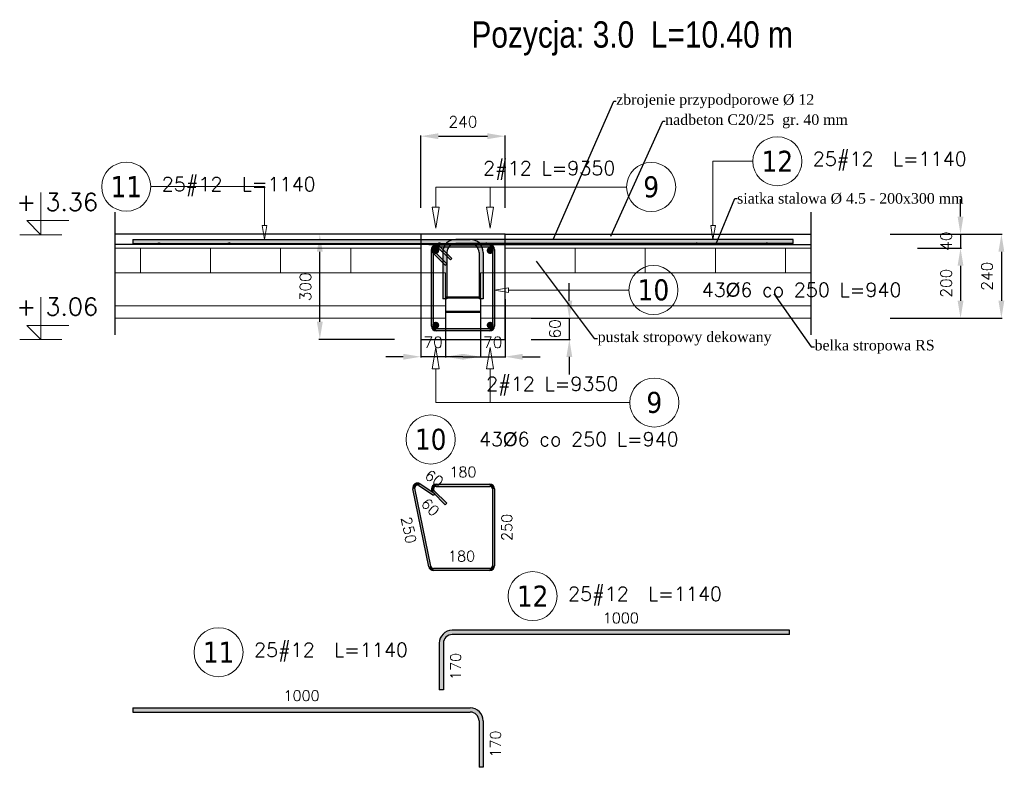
# Model space of a CAD drawing. Header units: millimetres. Extents: x 30042 to 52526, y 144 to 6858.
# Tile 26 of 28: x 47282 to 50090, y 923 to 3056. Entities that reach past the tile are written whole.
import ezdxf
from ezdxf import colors
from ezdxf.entities.mleader import LeaderData, LeaderLine
from ezdxf.enums import TextEntityAlignment as Align
from ezdxf.math import Vec2, Vec3

# ---------------------------------------------------------------- set-up
doc = ezdxf.new("R2010")
doc.units = ezdxf.units.MM
doc.header["$LTSCALE"] = 100
for name, color, linetype in [('AutoCAD_Structural_Detailing_deskowanie', 2, 'Continuous'), ('AutoCAD_Structural_Detailing_kształt pręta', 7, 'Continuous'), ('AutoCAD_Structural_Detailing_opis kształtu pręta', 7, 'Continuous'), ('AutoCAD_Structural_Detailing_opis rozkładu', 7, 'Continuous'), ('AutoCAD_Structural_Detailing_pręt wyrzucony', 7, 'Continuous'), ('AutoCAD_Structural_Detailing_pręty punktowe', 7, 'Continuous'), ('AutoCAD_Structural_Detailing_symbole graficzne', 7, 'Continuous'), ('opisy', 7, 'Continuous')]:
    doc.layers.add(name, color=color, linetype=linetype)
doc.styles.add('BIKWYM', font='bikromsw.shx', dxfattribs={"width": 0.85})
doc.styles.get("Standard").update_dxf_attribs({"font": 'arial.ttf'})
doc.styles.add('style1', font='simplex.shx')
doc.styles.add('STYLE3', font='tahoma.ttf')
doc.dimstyles.new('RBCT DIM 20', dxfattribs={"dimtxt": 32, "dimasz": 50, "dimexe": 2.5, "dimexo": 75, "dimgap": 25, "dimtad": 1, "dimdec": 0, "dimzin": 1, "dimtxsty": 'style1', "dimcen": 50, "dimclrd": 8, "dimclre": 8, "dimclrt": 2, "dimadec": 0, "dimazin": 0, "dimtfac": 1, "dimtdec": 0, "dimtmove": 0, "dimatfit": 3, "dimfxl": 1, "dimarcsym": 0})

# ---------------------------------------------------------------- blocks, each defined once
blk = doc.blocks.new('*D554')
at = {"layer": 'AutoCAD_Structural_Detailing_deskowanie', "color": 8, "lineweight": -2, "transparency": 16777216}
for p, q in [((48426, 2518.8), (48426, 2725.8)), ((48666, 2518.8), (48666, 2725.8)), ((48476, 2723.3), (48616, 2723.3))]:
    blk.add_line(p, q, dxfattribs=at)
at = {"layer": 'AutoCAD_Structural_Detailing_deskowanie', "color": 8, "transparency": 16777216}
for points in [[(48476, 2731.7), (48476, 2715), (48426, 2723.3)], [(48616, 2731.7), (48616, 2715), (48666, 2723.3)]]:
    blk.add_solid(points, dxfattribs=at)
at = {"layer": 'Defpoints', "color": 0, "transparency": 16777216}
for p in [(48666, 2723.3), (48426, 2443.8), (48666, 2443.8)]:
    blk.add_point(p, dxfattribs=at)
at = {"layer": 'AutoCAD_Structural_Detailing_deskowanie', "color": 2, "transparency": 16777216, "insert": (48546, 2764.3), "char_height": 32, "attachment_point": 5, "style": 'style1'}
blk.add_mtext('240', dxfattribs=at)
blk = doc.blocks.new('*D555')
at = {"layer": 'AutoCAD_Structural_Detailing_deskowanie', "color": 8, "lineweight": -2, "transparency": 16777216}
for p, q in [((48351, 2443.8), (48135.3, 2443.8)), ((48137.8, 2193.8), (48137.8, 2393.8)), ((48351, 2143.8), (48135.3, 2143.8))]:
    blk.add_line(p, q, dxfattribs=at)
at = {"layer": 'AutoCAD_Structural_Detailing_deskowanie', "color": 8, "transparency": 16777216}
for points in [[(48129.5, 2393.8), (48146.2, 2393.8), (48137.8, 2443.8)], [(48129.5, 2193.8), (48146.2, 2193.8), (48137.8, 2143.8)]]:
    blk.add_solid(points, dxfattribs=at)
at = {"layer": 'Defpoints', "color": 0, "transparency": 16777216}
for p in [(48137.8, 2443.8), (48426, 2443.8), (48426, 2143.8)]:
    blk.add_point(p, dxfattribs=at)
at = {"layer": 'AutoCAD_Structural_Detailing_deskowanie', "color": 2, "transparency": 16777216, "insert": (48096.8, 2293.8), "char_height": 32, "attachment_point": 5, "rotation": 90, "style": 'style1'}
blk.add_mtext('300', dxfattribs=at)
blk = doc.blocks.new('*D556')
at = {"layer": 'AutoCAD_Structural_Detailing_deskowanie', "color": 8, "lineweight": -2, "transparency": 16777216}
for p, q in [((49764.7, 2443.8), (50084.1, 2443.8)), ((50081.6, 2393.8), (50081.6, 2254)), ((49764.7, 2204), (50084.1, 2204))]:
    blk.add_line(p, q, dxfattribs=at)
at = {"layer": 'AutoCAD_Structural_Detailing_deskowanie', "color": 8, "transparency": 16777216}
for points in [[(50073.2, 2393.8), (50089.9, 2393.8), (50081.6, 2443.8)], [(50073.2, 2254), (50089.9, 2254), (50081.6, 2204)]]:
    blk.add_solid(points, dxfattribs=at)
at = {"layer": 'Defpoints', "color": 0, "transparency": 16777216}
for p in [(49689.7, 2443.8), (49689.7, 2204), (50081.6, 2204)]:
    blk.add_point(p, dxfattribs=at)
at = {"layer": 'AutoCAD_Structural_Detailing_deskowanie', "color": 2, "transparency": 16777216, "insert": (50040.6, 2323.9), "char_height": 32, "attachment_point": 5, "rotation": 90, "style": 'style1'}
blk.add_mtext('240', dxfattribs=at)
blk = doc.blocks.new('*D557')
at = {"layer": 'AutoCAD_Structural_Detailing_deskowanie', "color": 8, "lineweight": -2, "transparency": 16777216}
for p, q in [((49965.1, 2493.8), (49965.1, 2543.8)), ((49842.6, 2443.8), (49967.6, 2443.8)), ((49965.1, 2443.8), (49965.1, 2404)), ((49842.6, 2404), (49967.6, 2404)), ((49965.1, 2354), (49965.1, 2304))]:
    blk.add_line(p, q, dxfattribs=at)
at = {"layer": 'AutoCAD_Structural_Detailing_deskowanie', "color": 8, "transparency": 16777216}
for points in [[(49956.7, 2493.8), (49973.4, 2493.8), (49965.1, 2443.8)], [(49956.7, 2354), (49973.4, 2354), (49965.1, 2404)]]:
    blk.add_solid(points, dxfattribs=at)
at = {"layer": 'Defpoints', "color": 0, "transparency": 16777216}
for p in [(49767.6, 2443.8), (49767.6, 2404), (49965.1, 2404)]:
    blk.add_point(p, dxfattribs=at)
at = {"layer": 'AutoCAD_Structural_Detailing_deskowanie', "color": 2, "transparency": 16777216, "insert": (49924.1, 2423.9), "char_height": 32, "attachment_point": 5, "rotation": 90, "style": 'style1'}
blk.add_mtext('40', dxfattribs=at)
blk = doc.blocks.new('*D558')
at = {"layer": 'AutoCAD_Structural_Detailing_deskowanie', "color": 8, "lineweight": -2, "transparency": 16777216}
for p, q in [((49842.6, 2404), (49967.6, 2404)), ((49965.1, 2354), (49965.1, 2254)), ((49842.6, 2204), (49967.6, 2204))]:
    blk.add_line(p, q, dxfattribs=at)
at = {"layer": 'AutoCAD_Structural_Detailing_deskowanie', "color": 8, "transparency": 16777216}
for points in [[(49956.7, 2354), (49973.4, 2354), (49965.1, 2404)], [(49956.7, 2254), (49973.4, 2254), (49965.1, 2204)]]:
    blk.add_solid(points, dxfattribs=at)
at = {"layer": 'Defpoints', "color": 0, "transparency": 16777216}
for p in [(49767.6, 2404), (49767.6, 2204), (49965.1, 2204)]:
    blk.add_point(p, dxfattribs=at)
at = {"layer": 'AutoCAD_Structural_Detailing_deskowanie', "color": 2, "transparency": 16777216, "insert": (49924.1, 2304), "char_height": 32, "attachment_point": 5, "rotation": 90, "style": 'style1'}
blk.add_mtext('200', dxfattribs=at)
blk = doc.blocks.new('*D559')
at = {"layer": 'AutoCAD_Structural_Detailing_deskowanie', "color": 8, "lineweight": -2, "transparency": 16777216}
for p, q in [((48596, 2258.7), (48596, 2091.7)), ((48666, 2258.7), (48666, 2091.7)), ((48546, 2094.2), (48496, 2094.2)), ((48596, 2094.2), (48666, 2094.2)), ((48716, 2094.2), (48766, 2094.2))]:
    blk.add_line(p, q, dxfattribs=at)
at = {"layer": 'AutoCAD_Structural_Detailing_deskowanie', "color": 8, "transparency": 16777216}
for points in [[(48546, 2102.5), (48546, 2085.8), (48596, 2094.2)], [(48716, 2102.5), (48716, 2085.8), (48666, 2094.2)]]:
    blk.add_solid(points, dxfattribs=at)
at = {"layer": 'Defpoints', "color": 0, "transparency": 16777216}
for p in [(48596, 2333.7), (48666, 2333.7), (48666, 2094.2)]:
    blk.add_point(p, dxfattribs=at)
at = {"layer": 'AutoCAD_Structural_Detailing_deskowanie', "color": 2, "transparency": 16777216, "insert": (48631, 2135.2), "char_height": 32, "attachment_point": 5, "style": 'style1'}
blk.add_mtext('70', dxfattribs=at)
blk = doc.blocks.new('*D560')
at = {"layer": 'AutoCAD_Structural_Detailing_deskowanie', "color": 8, "lineweight": -2, "transparency": 16777216}
for p, q in [((48849.4, 2254), (48849.4, 2304)), ((48741, 2204), (48851.9, 2204)), ((48849.4, 2204), (48849.4, 2143.8)), ((48741, 2143.8), (48851.9, 2143.8)), ((48849.4, 2093.8), (48849.4, 2043.8))]:
    blk.add_line(p, q, dxfattribs=at)
at = {"layer": 'AutoCAD_Structural_Detailing_deskowanie', "color": 8, "transparency": 16777216}
for points in [[(48841.1, 2254), (48857.7, 2254), (48849.4, 2204)], [(48841.1, 2093.8), (48857.7, 2093.8), (48849.4, 2143.8)]]:
    blk.add_solid(points, dxfattribs=at)
at = {"layer": 'Defpoints', "color": 0, "transparency": 16777216}
for p in [(48666, 2204), (48666, 2143.8), (48849.4, 2143.8)]:
    blk.add_point(p, dxfattribs=at)
at = {"layer": 'AutoCAD_Structural_Detailing_deskowanie', "color": 2, "transparency": 16777216, "insert": (48808.4, 2173.9), "char_height": 32, "attachment_point": 5, "rotation": 90, "style": 'style1'}
blk.add_mtext('60', dxfattribs=at)
blk = doc.blocks.new('*D561')
at = {"layer": 'AutoCAD_Structural_Detailing_deskowanie', "color": 8, "lineweight": -2, "transparency": 16777216}
for p, q in [((48426, 2258.7), (48426, 2091.7)), ((48496, 2258.7), (48496, 2091.7)), ((48376, 2094.2), (48326, 2094.2)), ((48496, 2094.2), (48426, 2094.2)), ((48546, 2094.2), (48596, 2094.2))]:
    blk.add_line(p, q, dxfattribs=at)
at = {"layer": 'AutoCAD_Structural_Detailing_deskowanie', "color": 8, "transparency": 16777216}
for points in [[(48376, 2102.5), (48376, 2085.8), (48426, 2094.2)], [(48546, 2102.5), (48546, 2085.8), (48496, 2094.2)]]:
    blk.add_solid(points, dxfattribs=at)
at = {"layer": 'Defpoints', "color": 0, "transparency": 16777216}
for p in [(48426, 2333.7), (48496, 2333.7), (48426, 2094.2)]:
    blk.add_point(p, dxfattribs=at)
at = {"layer": 'AutoCAD_Structural_Detailing_deskowanie', "color": 2, "transparency": 16777216, "insert": (48461, 2135.2), "char_height": 32, "attachment_point": 5, "style": 'style1'}
blk.add_mtext('70', dxfattribs=at)

msp = doc.modelspace()

# ---------------------------------------------------------------- hatches: boundary and pattern name
h = msp.add_hatch(color=0)
edge = h.paths.add_edge_path()
edge.add_arc((47679.3, 2417), 2.37, 0, 360)
h = msp.add_hatch(color=0)
edge = h.paths.add_edge_path()
edge.add_arc((47879.3, 2417), 2.37, 0, 360)
h = msp.add_hatch(color=0)
edge = h.paths.add_edge_path()
edge.add_arc((48479.3, 2417), 2.37, 0, 360)
h = msp.add_hatch(color=0)
edge = h.paths.add_edge_path()
edge.add_arc((48612.7, 2417), 2.37, 0, 360)
h = msp.add_hatch(color=0)
edge = h.paths.add_edge_path()
edge.add_arc((49212.7, 2417), 2.37, 0, 360)
h = msp.add_hatch(color=0)
edge = h.paths.add_edge_path()
edge.add_arc((49412.7, 2417), 2.37, 0, 360)
at = {"layer": 'AutoCAD_Structural_Detailing_kształt pręta'}
for points in [[(47604.7, 2428.8), (48566.8, 2428.8), (48566.8, 2416.8), (47604.7, 2416.8)], [(48500.3, 2391.8), (48488.3, 2391.8, -0.414214), (48525.3, 2428.8), (48525.3, 2416.8, 0.414214)], [(49487.3, 2416.8), (48525.3, 2416.8), (48525.3, 2428.8), (49487.3, 2428.8)], [(48566.8, 2416.8), (48566.8, 2428.8, -0.414214), (48603.8, 2391.8), (48591.8, 2391.8, 0.414214)], [(48464.2, 2395), (48460, 2390.7, -0.668179), (48469.5, 2413.8), (48469.5, 2407.8, 0.668179)], [(48462, 2400.3), (48456, 2400.3, -0.668179), (48479.1, 2409.8), (48474.8, 2405.6, 0.668179)], [(48456, 2181.2), (48456, 2400.3), (48462, 2400.3), (48462, 2181.2)], [(48495.3, 2355.4), (48460, 2390.7), (48464.2, 2395), (48499.6, 2359.6)], [(48469.5, 2413.8), (48622.5, 2413.8), (48622.5, 2407.8), (48469.5, 2407.8)], [(48479.1, 2409.8), (48514.4, 2374.4), (48510.2, 2370.2), (48474.8, 2405.6)], [(48500.3, 2391.8), (48500.3, 2259.3), (48488.3, 2259.3), (48488.3, 2391.8)], [(48603.8, 2391.8), (48603.8, 2259.3), (48591.8, 2259.3), (48591.8, 2391.8)], [(48622.5, 2407.8), (48622.5, 2413.8, -0.414214), (48636, 2400.3), (48630, 2400.3, 0.414214)], [(48636, 2400.3), (48636, 2181.2), (48630, 2181.2), (48630, 2400.3)], [(48469.5, 2173.7), (48469.5, 2167.7, -0.414214), (48456, 2181.2), (48462, 2181.2, 0.414214)], [(48622.5, 2167.7), (48469.5, 2167.7), (48469.5, 2173.7), (48622.5, 2173.7)], [(48630, 2181.2), (48636, 2181.2, -0.414214), (48622.5, 2167.7), (48622.5, 2173.7, 0.414214)]]:
    msp.add_hatch(color=161, dxfattribs=at).paths.add_polyline_path(points, flags=0)
at = {"layer": 'AutoCAD_Structural_Detailing_pręt wyrzucony'}
for points in [[(48409.1, 1718.9), (48403.3, 1717.7, -0.668179), (48423.9, 1731.6), (48420.6, 1726.6, 0.668179)], [(48448.3, 1495.2), (48403.3, 1717.7), (48409.1, 1718.9), (48454.2, 1496.4)], [(48423.9, 1731.6), (48465.6, 1704), (48462.3, 1699), (48420.6, 1726.6)], [(48464.2, 1711.7), (48460, 1707.4, -0.668179), (48469.5, 1730.5), (48469.5, 1724.5, 0.668179)], [(48469.5, 1730.5), (48622.5, 1730.5), (48622.5, 1724.5), (48469.5, 1724.5)], [(48622.5, 1724.5), (48622.5, 1730.5, -0.414214), (48636, 1717), (48630, 1717, 0.414214)], [(48636, 1717), (48636, 1497.9), (48630, 1497.9), (48630, 1717)], [(48495.3, 1672.1), (48460, 1707.4), (48464.2, 1711.7), (48499.6, 1676.3)], [(48461.6, 1490.4), (48461.6, 1484.4, -0.356777), (48448.3, 1495.2), (48454.2, 1496.4, 0.356777)], [(48622.5, 1484.4), (48461.6, 1484.4), (48461.6, 1490.4), (48622.5, 1490.4)], [(48630, 1497.9), (48636, 1497.9, -0.414214), (48622.5, 1484.4), (48622.5, 1490.4, 0.414214)], [(48490.3, 1276.8), (48478.3, 1276.8, -0.414214), (48515.3, 1313.8), (48515.3, 1301.8, 0.414214)], [(49477.3, 1301.8), (48515.3, 1301.8), (48515.3, 1313.8), (49477.3, 1313.8)], [(48490.3, 1276.8), (48490.3, 1144.3), (48478.3, 1144.3), (48478.3, 1276.8)], [(47604.7, 1092.4), (48566.8, 1092.4), (48566.8, 1080.4), (47604.7, 1080.4)], [(48566.8, 1080.4), (48566.8, 1092.4, -0.414214), (48603.8, 1055.4), (48591.8, 1055.4, 0.414214)], [(48603.8, 1055.4), (48603.8, 922.9), (48591.8, 922.9), (48591.8, 1055.4)]]:
    msp.add_hatch(color=6, dxfattribs=at).paths.add_polyline_path(points, flags=0)
at = {"layer": 'AutoCAD_Structural_Detailing_pręty punktowe'}
h = msp.add_hatch(color=1, dxfattribs=at)
edge = h.paths.add_edge_path(flags=0)
edge.add_arc((48468.5, 2397.3), 10, 0, 360, ccw=False)
h = msp.add_hatch(color=1, dxfattribs=at)
edge = h.paths.add_edge_path(flags=0)
edge.add_arc((48623.6, 2397.3), 10, 0, 360, ccw=False)
h = msp.add_hatch(color=1, dxfattribs=at)
edge = h.paths.add_edge_path(flags=0)
edge.add_arc((48468.5, 2184.1), 10, 0, 360, ccw=False)
h = msp.add_hatch(color=1, dxfattribs=at)
edge = h.paths.add_edge_path(flags=0)
edge.add_arc((48623.6, 2184.1), 10, 0, 360, ccw=False)

# ---------------------------------------------------------------- linework, layer by layer
at = {"color": 0}
for p, q in [((48642.9, 2414.6), (47553.6, 2414.6)), ((48449.1, 2414.6), (49538.4, 2414.6))]:
    msp.add_line(p, q, dxfattribs=at)
at = {"color": 3, "lineweight": 5}
for p, q in [((47553.6, 2404), (48426, 2404)), ((47626, 2404), (47626, 2334)), ((47826, 2404), (47826, 2334)), ((48026, 2404), (48026, 2334)), ((48226, 2404), (48226, 2334)), ((48426, 2404), (48426, 2334)), ((49538.4, 2404), (48666, 2404)), ((48666, 2404), (48666, 2334)), ((48866, 2404), (48866, 2334)), ((49066, 2404), (49066, 2334)), ((49266, 2404), (49266, 2334)), ((49466, 2404), (49466, 2334)), ((47553.6, 2334), (48496, 2334)), ((48496, 2334), (48496, 2204)), ((49538.4, 2334), (48596, 2334)), ((48596, 2334), (48596, 2204)), ((47553.6, 2239), (48496, 2239)), ((49538.4, 2239), (48596, 2239)), ((47553.6, 2204), (48496, 2204)), ((49538.4, 2204), (48596, 2204))]:
    msp.add_line(p, q, dxfattribs=at)
at = {"color": 0}
for centre in [(47679.3, 2417), (47879.3, 2417), (48479.3, 2417), (48612.7, 2417), (49212.7, 2417), (49412.7, 2417)]:
    msp.add_circle(centre, 2.37, dxfattribs=at)
at = {"layer": 'AutoCAD_Structural_Detailing_deskowanie'}
for p, q in [((47553.6, 2506.7), (47553.6, 2156.7)), ((49538.4, 2506.7), (49538.4, 2156.7)), ((48426, 2443.8), (47553.6, 2443.8)), ((48666, 2443.8), (49538.4, 2443.8))]:
    msp.add_line(p, q, dxfattribs=at)
msp.add_lwpolyline([(48426, 2143.8), (48666, 2143.8), (48666, 2443.8), (48426, 2443.8)], close=True, dxfattribs=at)
at = {"layer": 'AutoCAD_Structural_Detailing_kształt pręta', "color": 161}
for p, q in [((47604.7, 2428.8), (48566.8, 2428.8)), ((47604.7, 2428.8), (47604.7, 2416.8)), ((47604.7, 2416.8), (48566.8, 2416.8)), ((49487.3, 2428.8), (48525.3, 2428.8)), ((49487.3, 2416.8), (48525.3, 2416.8)), ((49487.3, 2416.8), (49487.3, 2428.8)), ((48456, 2181.2), (48456, 2400.3)), ((48495.3, 2355.4), (48460, 2390.7)), ((48462, 2181.2), (48462, 2400.3)), ((48499.6, 2359.6), (48464.2, 2395)), ((48469.5, 2413.8), (48622.5, 2413.8)), ((48469.5, 2407.8), (48622.5, 2407.8)), ((48474.8, 2405.6), (48510.2, 2370.2)), ((48479.1, 2409.8), (48514.4, 2374.4)), ((48488.3, 2391.8), (48488.3, 2259.3)), ((48500.3, 2391.8), (48500.3, 2259.3)), ((48591.8, 2391.8), (48591.8, 2259.3)), ((48603.8, 2391.8), (48603.8, 2259.3)), ((48630, 2400.3), (48630, 2181.2)), ((48636, 2400.3), (48636, 2181.2)), ((48495.3, 2355.4), (48499.6, 2359.6)), ((48514.4, 2374.4), (48510.2, 2370.2)), ((48500.3, 2259.3), (48488.3, 2259.3)), ((48603.8, 2259.3), (48591.8, 2259.3)), ((48622.5, 2173.7), (48469.5, 2173.7)), ((48622.5, 2167.7), (48469.5, 2167.7))]:
    msp.add_line(p, q, dxfattribs=at)
for centre, radius, start, end in [((48525.3, 2391.8), 37, 90, 180), ((48525.3, 2391.8), 25, 90, 180), ((48566.8, 2391.8), 37, 0, 90), ((48566.8, 2391.8), 25, 0, 90), ((48469.5, 2400.3), 13.5, 90, 225), ((48469.5, 2400.3), 13.5, 45, 180), ((48469.5, 2400.3), 7.5, 90, 225), ((48469.5, 2400.3), 7.5, 45, 180), ((48622.5, 2400.3), 13.5, 0, 90), ((48622.5, 2400.3), 7.5, 0, 90), ((48469.5, 2181.2), 13.5, 180, 270), ((48469.5, 2181.2), 7.5, 180, 270), ((48622.5, 2181.2), 13.5, 270, 0), ((48622.5, 2181.2), 7.5, 270, 0)]:
    msp.add_arc(centre, radius, start, end, dxfattribs=at)
at = {"layer": 'AutoCAD_Structural_Detailing_opis kształtu pręta', "color": 8, "lineweight": 0}
for p, q in [((49259.1, 2651.8), (49259.1, 2468.8)), ((49259.1, 2651.8), (49372.6, 2651.8)), ((47979.9, 2579.4), (47655.9, 2579.4)), ((47979.9, 2579.4), (47979.9, 2468.8)), ((47979.9, 2428.8), (47973.2, 2468.8)), ((47986.6, 2468.8), (47973.2, 2468.8)), ((47986.6, 2468.8), (47979.9, 2428.8)), ((49259.1, 2428.8), (49252.5, 2468.8)), ((49265.8, 2468.8), (49252.5, 2468.8)), ((49265.8, 2468.8), (49259.1, 2428.8)), ((48636, 2284.5), (48676, 2291.2)), ((48676, 2277.8), (48636, 2284.5)), ((48676, 2277.8), (48676, 2291.2)), ((49019.3, 2284.5), (48676, 2284.5))]:
    msp.add_line(p, q, dxfattribs=at)
for centre in [(49442.6, 2651.8), (47585.9, 2579.4), (49089.3, 2284.5)]:
    msp.add_circle(centre, 70, dxfattribs=at)
at = {"layer": 'AutoCAD_Structural_Detailing_opis rozkładu', "color": 8, "lineweight": 0}
for p, q in [((48468.5, 2578.4), (48468.5, 2521.3)), ((48468.5, 2578.4), (48623.6, 2578.4)), ((48623.6, 2578.4), (48623.6, 2521.3)), ((48623.6, 2578.4), (49012.9, 2578.4)), ((48468.5, 2461.3), (48458.5, 2521.3)), ((48478.5, 2521.3), (48458.5, 2521.3)), ((48478.5, 2521.3), (48468.5, 2461.3)), ((48623.6, 2461.3), (48613.6, 2521.3)), ((48633.6, 2521.3), (48613.6, 2521.3)), ((48633.6, 2521.3), (48623.6, 2461.3)), ((48458.5, 2060.1), (48468.5, 2120.1)), ((48468.5, 2120.1), (48478.5, 2060.1)), ((48613.6, 2060.1), (48623.6, 2120.1)), ((48623.6, 2120.1), (48633.6, 2060.1)), ((48458.5, 2060.1), (48478.5, 2060.1)), ((48468.5, 1963.4), (48468.5, 2060.1)), ((48613.6, 2060.1), (48633.6, 2060.1)), ((48623.6, 1963.4), (48623.6, 2060.1)), ((48468.5, 1963.4), (48623.6, 1963.4)), ((48623.6, 1963.4), (49021.8, 1963.4))]:
    msp.add_line(p, q, dxfattribs=at)
for centre in [(49082.9, 2578.4), (49091.8, 1963.4)]:
    msp.add_circle(centre, 70, dxfattribs=at)
at = {"layer": 'AutoCAD_Structural_Detailing_pręt wyrzucony', "color": 6}
for p, q in [((48448.3, 1495.2), (48403.3, 1717.7)), ((48454.2, 1496.4), (48409.1, 1718.9)), ((48420.6, 1726.6), (48462.3, 1699)), ((48423.9, 1731.6), (48465.6, 1704)), ((48469.5, 1730.5), (48622.5, 1730.5)), ((48469.5, 1724.5), (48622.5, 1724.5)), ((48630, 1717), (48630, 1497.9)), ((48636, 1717), (48636, 1497.9)), ((48495.3, 1672.1), (48460, 1707.4)), ((48465.6, 1704), (48462.3, 1699)), ((48499.6, 1676.3), (48464.2, 1711.7)), ((48495.3, 1672.1), (48499.6, 1676.3)), ((48622.5, 1490.4), (48461.6, 1490.4)), ((48622.5, 1484.4), (48461.6, 1484.4)), ((49477.3, 1313.8), (48515.3, 1313.8)), ((49477.3, 1301.8), (48515.3, 1301.8)), ((49477.3, 1301.8), (49477.3, 1313.8)), ((48478.3, 1276.8), (48478.3, 1144.3)), ((48490.3, 1276.8), (48490.3, 1144.3)), ((48490.3, 1144.3), (48478.3, 1144.3)), ((47604.7, 1092.4), (48566.8, 1092.4)), ((47604.7, 1092.4), (47604.7, 1080.4)), ((47604.7, 1080.4), (48566.8, 1080.4)), ((48591.8, 1055.4), (48591.8, 922.9)), ((48603.8, 1055.4), (48603.8, 922.9)), ((48603.8, 922.9), (48591.8, 922.9))]:
    msp.add_line(p, q, dxfattribs=at)
at = {"layer": 'AutoCAD_Structural_Detailing_pręt wyrzucony', "color": 8, "lineweight": 0}
for centre in [(48454, 1858.1), (48744.7, 1411.4), (47849.2, 1251.2)]:
    msp.add_circle(centre, 70, dxfattribs=at)
at = {"layer": 'AutoCAD_Structural_Detailing_pręt wyrzucony', "color": 6}
for centre, radius, start, end in [((48416.5, 1720.4), 13.5, 56.4592, 191.4592), ((48416.5, 1720.4), 7.5, 56.4592, 191.4592), ((48469.5, 1717), 13.5, 90, 225), ((48469.5, 1717), 7.5, 90, 225), ((48622.5, 1717), 13.5, 0, 90), ((48622.5, 1717), 7.5, 0, 90), ((48461.6, 1497.9), 13.5, 191.4592, 270), ((48461.6, 1497.9), 7.5, 191.4592, 270), ((48622.5, 1497.9), 13.5, 270, 0), ((48622.5, 1497.9), 7.5, 270, 0), ((48515.3, 1276.8), 37, 90, 180), ((48515.3, 1276.8), 25, 90, 180), ((48566.8, 1055.4), 37, 0, 90), ((48566.8, 1055.4), 25, 0, 90)]:
    msp.add_arc(centre, radius, start, end, dxfattribs=at)
at = {"layer": 'AutoCAD_Structural_Detailing_symbole graficzne', "color": 1, "lineweight": 0}
for p, q in [((47341.9, 2442.4), (47341.9, 2562.4)), ((47421.9, 2482.4), (47301.9, 2482.4)), ((47301.9, 2482.4), (47341.9, 2442.4)), ((47401.9, 2442.4), (47281.9, 2442.4)), ((47341.9, 2143.7), (47341.9, 2263.7)), ((47421.9, 2183.7), (47301.9, 2183.7)), ((47301.9, 2183.7), (47341.9, 2143.7)), ((47401.9, 2143.7), (47281.9, 2143.7))]:
    msp.add_line(p, q, dxfattribs=at)
at = {"layer": 'opisy', "lineweight": 50}
for p, q in [((48496, 2263.1), (48576, 2263.1)), ((48596, 2263.1), (48516, 2263.1)), ((48496, 2222.7), (48576, 2222.7)), ((48596, 2222.7), (48516, 2222.7))]:
    msp.add_line(p, q, dxfattribs=at)

# ---------------------------------------------------------------- texts
at = {"layer": 'AutoCAD_Structural_Detailing_opis kształtu pręta', "color": 1, "char_height": 60, "attachment_point": 5, "style": 'STYLE3'}
for s, insert in [('12', (49442.6, 2651.8)), ('11', (47585.9, 2579.4)), ('10', (49089.3, 2284.5))]:
    msp.add_mtext(s, dxfattribs=dict(at, insert=insert))
at = {"layer": 'AutoCAD_Structural_Detailing_opis kształtu pręta', "color": 2, "char_height": 40, "attachment_point": 5, "style": 'style1'}
for s, insert in [('25#12  L=1140', (49763.1, 2651.8)), ('25#12  L=1140', (47906.4, 2579.4)), ('43{\\Fdiam.shx|c238;%%C\\Fsimplex.shx|c238;6 co 250 L=940}', (49511.7, 2284.5))]:
    msp.add_mtext(s, dxfattribs=dict(at, insert=insert))
at = {"layer": 'AutoCAD_Structural_Detailing_opis rozkładu', "color": 2, "char_height": 40, "attachment_point": 5, "style": 'style1'}
for insert in [(48792, 2625.1), (48800.8, 2010.1)]:
    msp.add_mtext('2#12 L=9350', dxfattribs=dict(at, insert=insert))
at = {"layer": 'AutoCAD_Structural_Detailing_opis rozkładu', "color": 1, "char_height": 60, "attachment_point": 5, "style": 'STYLE3'}
for insert in [(49082.9, 2578.4), (49091.8, 1963.4)]:
    msp.add_mtext('9', dxfattribs=dict(at, insert=insert))
at = {"layer": 'AutoCAD_Structural_Detailing_pręt wyrzucony', "color": 1, "char_height": 60, "attachment_point": 5, "style": 'STYLE3'}
for s, insert in [('10', (48454, 1858.1)), ('12', (48744.7, 1411.4)), ('11', (47849.2, 1251.2))]:
    msp.add_mtext(s, dxfattribs=dict(at, insert=insert))
at = {"layer": 'AutoCAD_Structural_Detailing_pręt wyrzucony', "color": 2, "attachment_point": 5, "style": 'style1'}
for s, insert, char_height in [('43{\\Fdiam.shx|c238;%%C\\Fsimplex.shx|c238;6 co 250 L=940}', (48876.4, 1858.1), 40), ('180', (48546, 1765.5), 30), ('180', (48542, 1525.4), 30), ('25#12  L=1140', (49065.2, 1411.4), 40), ('1000', (48996.3, 1348.8), 30), ('25#12  L=1140', (48169.7, 1251.2), 40), ('1000', (48085.8, 1127.4), 30)]:
    msp.add_mtext(s, dxfattribs=dict(at, insert=insert, char_height=char_height))
at = {"layer": 'AutoCAD_Structural_Detailing_pręt wyrzucony', "color": 2, "char_height": 30, "attachment_point": 5, "style": 'style1'}
for s, insert, rotation in [('60', (48464.1, 1747), 326.4592), ('60', (48452.9, 1665), 315), ('250', (48391.5, 1599.5), 281.4592), ('250', (48671, 1607.4), 90), ('170', (48525.3, 1210.6), 90), ('170', (48638.8, 989.2), 90)]:
    msp.add_mtext(s, dxfattribs=dict(at, insert=insert, rotation=rotation))
at = {"layer": 'AutoCAD_Structural_Detailing_symbole graficzne', "color": 1, "style": 'BIKWYM', "width": 0.85}
msp.add_text('Pozycja: 3.0  L=10.40 m', height=75, dxfattribs=at).set_placement((49028.6, 3004.2), align=Align.MIDDLE)
at = {"layer": 'AutoCAD_Structural_Detailing_symbole graficzne', "color": 2, "style": 'style1'}
for s, p in [('3.36 ', (47355.3, 2495.7)), ('3.06 ', (47355.3, 2197))]:
    msp.add_text(s, height=50, dxfattribs=at).set_placement(p, align=Align.BOTTOM_LEFT)
for p in [(47328.6, 2495.7), (47328.6, 2197)]:
    msp.add_text('+', height=50, dxfattribs=at).set_placement(p, align=Align.BOTTOM_RIGHT)

# ---------------------------------------------------------------- dimensions: what is measured, and where the dimension line sits
at = {"layer": 'AutoCAD_Structural_Detailing_deskowanie'}
dim = msp.add_linear_dim(base=(48666, 2723.3), p1=(48426, 2443.8), p2=(48666, 2443.8), dimstyle='RBCT DIM 20', dxfattribs=at)
dim.commit()
dim.dimension.update_dxf_attribs({"geometry": '*D554', "text_midpoint": (48546, 2764.3)})
for base, p1, p2, angle, picture, middle in [((49965.1, 2404), (49767.6, 2443.8), (49767.6, 2404), 90, '*D557', (49965.1, 2423.9)), ((48426, 2094.2), (48496, 2333.7), (48426, 2333.7), 180, '*D561', (48461, 2094.2)), ((48849.4, 2143.8), (48666, 2204), (48666, 2143.8), 90, '*D560', (48849.4, 2173.9))]:
    dim = msp.add_linear_dim(base=base, p1=p1, p2=p2, angle=angle, dimstyle='RBCT DIM 20', dxfattribs=at)
    dim.commit()
    dim.dimension.update_dxf_attribs({"geometry": picture, "text_midpoint": middle, "dimtype": 160})
for base, p1, p2, picture, middle in [((48137.8, 2443.8), (48426, 2143.8), (48426, 2443.8), '*D555', (48096.8, 2293.8)), ((50081.6, 2204), (49689.7, 2443.8), (49689.7, 2204), '*D556', (50040.6, 2323.9))]:
    dim = msp.add_linear_dim(base=base, p1=p1, p2=p2, angle=90, dimstyle='RBCT DIM 20', dxfattribs=at)
    dim.commit()
    dim.dimension.update_dxf_attribs({"geometry": picture, "text_midpoint": middle})
dim = msp.add_linear_dim(base=(49965.1, 2204), p1=(49767.6, 2404), p2=(49767.6, 2204), angle=90, dimstyle='RBCT DIM 20', override={"dimtmove": 1}, dxfattribs=at)
dim.commit()
dim.dimension.update_dxf_attribs({"geometry": '*D558', "text_midpoint": (49924.1, 2304)})
dim = msp.add_linear_dim(base=(48666, 2094.2), p1=(48596, 2333.7), p2=(48666, 2333.7), dimstyle='RBCT DIM 20', dxfattribs=at)
dim.commit()
dim.dimension.update_dxf_attribs({"geometry": '*D559', "text_midpoint": (48631, 2094.2), "dimtype": 160})

# ---------------------------------------------------------------- leaders
at = {"layer": 'opisy'}
ml = msp.add_multileader_mtext('Standard', dxfattribs=at)
ml.set_content('{\\fTimes New Roman|b0|i0|c238|p18;zbrojenie przypodporowe %%C 12}', color=256)
ml.set_leader_properties()
ml.build(insert=Vec2(0, 0))
ml.multileader.update_dxf_attribs({"text_right_attachment_type": 6, "dogleg_length": 0.36, "arrow_head_size": 0.18})
ctx = ml.context
ctx.base_point, ctx.char_height, ctx.arrow_head_size, ctx.landing_gap_size, ctx.plane_origin = Vec3(48982.9, 2823.3), 30, 0.18, 0.09, Vec3(48881.9, 2673.2)
ctx.right_attachment = 6
notes = []
notes.append((ctx, [(0, (1, 1, 0), (48976.6, 2823.3), (1, 0), 6.31, [(0, [(48802.9, 2428.8)], 0, [])])]))
ctx.mtext.insert, ctx.mtext.flow_direction = Vec3(48983, 2843.1), 5
ml = msp.add_multileader_mtext('Standard', dxfattribs=at)
ml.set_content('{\\fTimes New Roman|b0|i0|c238|p18;nadbeton C20/25  gr. 40 mm}', color=256)
ml.set_leader_properties()
ml.build(insert=Vec2(0, 0))
ml.multileader.update_dxf_attribs({"text_right_attachment_type": 6, "dogleg_length": 0.36, "arrow_head_size": 0.18})
ctx = ml.context
ctx.base_point, ctx.char_height, ctx.arrow_head_size, ctx.landing_gap_size, ctx.plane_origin = Vec3(49122.8, 2766), 30, 0.18, 0.09, Vec3(49021.8, 2615.8)
ctx.right_attachment = 6
notes.append((ctx, [(0, (1, 1, 0), (49116.5, 2766), (1, 0), 6.31, [(0, [(48967.3, 2438.1)], 0, [])])]))
ctx.mtext.insert, ctx.mtext.flow_direction = Vec3(49122.9, 2785.7), 5
ml = msp.add_multileader_mtext('Standard', dxfattribs=at)
ml.set_content('{\\fTimes New Roman|b0|i0|c238|p18;siatka stalowa %%C 4.5 - 200x300 mm}', color=256)
ml.set_leader_properties()
ml.build(insert=Vec2(0, 0))
ml.multileader.update_dxf_attribs({"text_right_attachment_type": 6, "dogleg_length": 0.36, "arrow_head_size": 0.18})
ctx = ml.context
ctx.base_point, ctx.char_height, ctx.arrow_head_size, ctx.landing_gap_size, ctx.plane_origin = Vec3(49327.7, 2545.5), 30, 0.18, 0.09, Vec3(49226.7, 2352.4)
ctx.right_attachment = 6
notes.append((ctx, [(0, (1, 1, 0), (49321.4, 2545.5), (1, 0), 6.31, [(0, [(49266.7, 2414.6)], 0, [])])]))
ctx.mtext.insert, ctx.mtext.flow_direction = Vec3(49327.8, 2561), 5
ml = msp.add_multileader_mtext('Standard', dxfattribs=at)
ml.set_content('{\\fTimes New Roman|b0|i0|c238|p18;pustak stropowy dekowany}', color=256)
ml.set_leader_properties()
ml.build(insert=Vec2(0, 0))
ml.multileader.update_dxf_attribs({"text_right_attachment_type": 6, "dogleg_length": 0.36, "arrow_head_size": 0.18})
ctx = ml.context
ctx.base_point, ctx.char_height, ctx.arrow_head_size, ctx.landing_gap_size, ctx.plane_origin = Vec3(48930.2, 2146.3), 30, 0.18, 0.09, Vec3(48813.9, 2297.7)
ctx.right_attachment = 6
notes.append((ctx, [(0, (1, 1, 0), (48920.4, 2146.3), (1, 0), 9.78, [(0, [(48754.4, 2367.4)], 0, [])])]))
ctx.mtext.insert, ctx.mtext.flow_direction = Vec3(48930.3, 2166.1), 5
ml = msp.add_multileader_mtext('Standard', dxfattribs=at)
ml.set_content('{\\fTimes New Roman|b0|i0|c238|p18;belka stropowa RS}', color=256)
ml.set_leader_properties()
ml.build(insert=Vec2(0, 0))
ml.multileader.update_dxf_attribs({"text_right_attachment_type": 6, "dogleg_length": 0.36, "arrow_head_size": 0.18})
ctx = ml.context
ctx.base_point, ctx.char_height, ctx.arrow_head_size, ctx.landing_gap_size, ctx.plane_origin = Vec3(49548.7, 2122.5), 30, 0.18, 0.09, Vec3(49432.4, 2273.9)
ctx.right_attachment = 6
notes.append((ctx, [(0, (1, 1, 0), (49538.9, 2122.5), (1, 0), 9.78, [(0, [(49432.4, 2273.9)], 0, [])])]))
ctx.mtext.insert, ctx.mtext.flow_direction = Vec3(49548.8, 2142.3), 5
for ctx, leaders in notes:
    for number, flags, end, landing, length, lines in leaders:
        leader = LeaderData()
        leader.index, (leader.has_last_leader_line, leader.has_dogleg_vector, leader.attachment_direction) = number, flags
        leader.last_leader_point, leader.dogleg_vector, leader.dogleg_length = Vec3(end), Vec3(landing), length
        for number, points, colour, breaks in lines:
            line = LeaderLine()
            line.index, line.vertices, line.color, line.breaks = number, Vec3.list(points), colors.encode_raw_color(colour), breaks
            leader.lines.append(line)
        ctx.leaders.append(leader)

doc.saveas('drawing.dxf')
